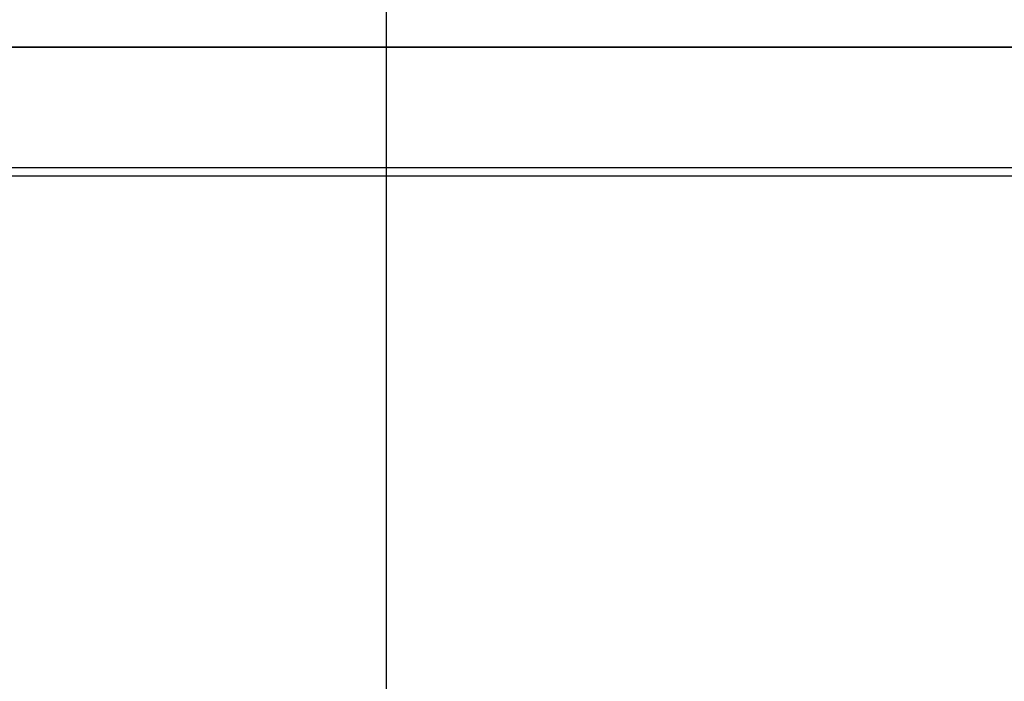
# Model space of a CAD drawing. Header units: millimetres. Extents: x 778 to 1998, y 0 to 125.
# Tile 225 of 256: x 1234 to 1279, y 33 to 63. Entities that reach past the tile are written whole.
import ezdxf

# ---------------------------------------------------------------- set-up
doc = ezdxf.new("R2010")
doc.units = ezdxf.units.MM
doc.header["$MEASUREMENT"] = 0
doc.layers.add('Predefinito', color=7, linetype='Continuous', true_color=0x000000)

msp = doc.modelspace()

# ---------------------------------------------------------------- linework, layer by layer
at = {"layer": 'Predefinito'}
for p, q in [((1251.07, 110.399, -176.168), (1251.07, 1.876, -184.85)), ((783.627, 61.509, 249.554), (1992.736, 61.509, 249.554)), ((1992.736, 61.5, -210), (783.628, 61.5, -210)), ((1161.067, 56.022, -180.518), (1336.304, 56.022, -180.518)), ((1165.862, 55.647, -81.77), (1326.672, 55.647, -81.77))]:
    msp.add_line(p, q, dxfattribs=at)

doc.saveas('drawing.dxf')
